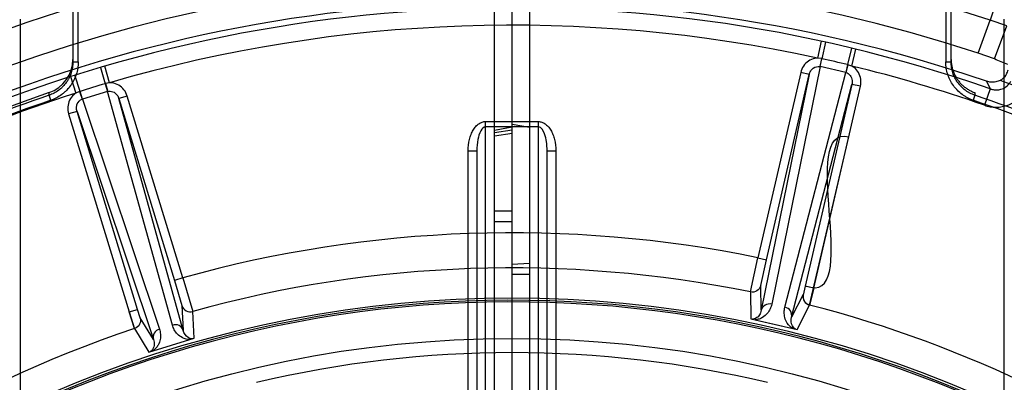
# Model space of a CAD drawing. Header units: millimetres. Extents: x 0 to 297, y 0 to 210.
# Tile 35 of 256: x 147.216 to 147.496, y 91.663 to 91.766. Entities that reach past the tile are written whole.
import ezdxf

# ---------------------------------------------------------------- set-up
doc = ezdxf.new("R2010")
doc.units = ezdxf.units.MM
doc.header["$LTSCALE"] = 16.335
doc.layers.get('0').update_dxf_attribs({"linetype": 'CONTINUOUS'})
for name, color, linetype in [('01_GLOBAL', 7, 'CONTINUOUS'), ('INTFCLR_1', 7, 'CONTINUOUS'), ('INTFCLR_144815', 7, 'CONTINUOUS'), ('INTFCLR_72935', 7, 'CONTINUOUS')]:
    doc.layers.add(name, color=color, linetype=linetype)

msp = doc.modelspace()

# ---------------------------------------------------------------- linework, layer by layer
at = {"color": 7, "linetype": 'Continuous'}
msp.add_circle((148.0808034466, 92.1164639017), 1.9, dxfattribs=at)
at = {"color": 9, "linetype": 'Continuous'}
msp.add_arc((148.0808034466, 92.1164639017), 1.8756493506, 182.9674534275, 267.0325465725, dxfattribs=at)
at = {"layer": '01_GLOBAL', "color": 7, "linetype": 'Continuous'}
msp.add_circle((148.0808034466, 92.1164639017), 1.925, dxfattribs=at)
at = {"layer": 'INTFCLR_1', "color": 6, "linetype": 'Continuous'}
for p, q in [((147.3506636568, 90.9567615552), (147.3506636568, 91.80588666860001)), ((147.3556636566, 91.4475288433), (147.3556636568, 91.80632411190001)), ((147.4956636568, 91.7663241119), (147.4956636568, 91.62348131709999)), ((147.3506580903, 91.7347202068), (147.3556584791, 91.7356564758)), ((147.3506636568, 91.73400881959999), (147.3556636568, 91.73484412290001)), ((147.3556688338, 91.7355981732), (147.3506692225, 91.734657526)), ((147.3556636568, 91.7337898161), (147.3506636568, 91.7330080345))]:
    msp.add_line(p, q, dxfattribs=at)
at = {"layer": 'INTFCLR_1', "color": 9, "linetype": 'Continuous'}
for p, q in [((147.3556636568, 91.73715744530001), (147.3631636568, 91.73715744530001)), ((147.3631636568, 91.7356574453), (147.3556636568, 91.7356574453)), ((147.3631636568, 91.6462141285), (147.3631636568, 91.73715744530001)), ((147.3656636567, 91.6498410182), (147.3656636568, 91.72882411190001)), ((147.3656636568, 91.72882411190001), (147.3681636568, 91.72882411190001)), ((147.3681636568, 91.72882411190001), (147.3681636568, 91.6601775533)), ((147.3556636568, 91.71167920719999), (147.3506636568, 91.71167920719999)), ((147.3506636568, 91.70867920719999), (147.3556636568, 91.70867920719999))]:
    msp.add_line(p, q, dxfattribs=at)
for points, knots in [([(147.3631636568, 91.73715744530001), (147.3634909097, 91.73715744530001), (147.3641453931, 91.73705000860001), (147.36508941, 91.7365727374), (147.3659594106, 91.7357976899), (147.3667219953, 91.7347546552), (147.3673477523, 91.73348369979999), (147.3679681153, 91.73155040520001), (147.3681636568, 91.7299151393), (147.3681636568, 91.72882411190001)], [0, 0, 0, 0, 0.1250000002, 0.2500000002, 0.3750000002, 0.5000000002, 0.6250000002, 0.7500000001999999, 1, 1, 1, 1]), ([(147.3656636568, 91.72882411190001), (147.3656636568, 91.72969808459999), (147.3655350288, 91.7313799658), (147.3650512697, 91.7336676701), (147.3640537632, 91.735660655), (147.3631636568, 91.7356574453)], [0, 0, 0, 0, 0.3461538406, 0.64745378, 1, 1, 1, 1])]:
    msp.add_open_spline(points, degree=3, knots=knots, dxfattribs=at)
at = {"layer": 'INTFCLR_144815', "color": 9, "linetype": 'Continuous'}
for p, q in [((147.2306636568, 91.7810298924), (147.2306636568, 91.7541338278)), ((147.2321636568, 91.7541338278), (147.2321636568, 91.7810298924)), ((147.4791636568, 91.7810298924), (147.4791636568, 91.7541338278)), ((147.4806636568, 91.7541338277), (147.4806636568, 91.7810298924)), ((147.4933935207, 91.7707866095), (147.4918168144, 91.7660419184)), ((147.4883803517, 91.7566003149), (147.4918168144, 91.7660419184)), ((147.4964889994, 91.76443960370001), (147.4918168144, 91.7660419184)), ((147.4930473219, 91.7549836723), (147.4964889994, 91.76443960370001)), ((147.4436375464, 91.76006876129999), (147.4425861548, 91.75524353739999)), ((147.4449234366, 91.7597861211), (147.4438818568, 91.75507333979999)), ((147.4523036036, 91.75808227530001), (147.451173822, 91.753389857)), ((147.4524129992, 91.7529748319), (147.4535832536, 91.75777261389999)), ((147.4437619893, 91.7550994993), (147.4425861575, 91.7552435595)), ((147.4437619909, 91.75509951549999), (147.4433002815, 91.7528302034)), ((147.4433609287, 91.7528169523), (147.4438818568, 91.75507333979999)), ((147.2306636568, 91.7541338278), (147.2321636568, 91.7541338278)), ((147.238477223, 91.7525768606), (147.2398450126, 91.74794821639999)), ((147.2411256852, 91.74820838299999), (147.2397402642, 91.75294851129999)), ((147.4433609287, 91.7528169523), (147.4295919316, 91.68514201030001)), ((147.4433002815, 91.7528302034), (147.4433609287, 91.7528169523)), ((147.4506528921, 91.7511334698), (147.4433609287, 91.7528169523)), ((147.4511738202, 91.7533898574), (147.4506528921, 91.7511334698)), ((147.4512930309, 91.7533608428), (147.4507132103, 91.75111879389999)), ((147.452413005, 91.752974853), (147.4512930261, 91.7533608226)), ((147.4791636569, 91.7541338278), (147.4806636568, 91.7541338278)), ((147.2299789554, 91.74996417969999), (147.2314810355, 91.7452597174)), ((147.2326882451, 91.745760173), (147.2312338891, 91.75036235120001)), ((147.4378535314, 91.75112835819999), (147.4256744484, 91.6983749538)), ((147.4402893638, 91.75056600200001), (147.4266225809, 91.683393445)), ((147.4281102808, 91.6978125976), (147.4402893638, 91.75056600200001)), ((147.4333616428, 91.6842717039), (147.4506528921, 91.7511334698)), ((147.4402893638, 91.75056600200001), (147.4378535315, 91.75112835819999)), ((147.4506528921, 91.7511334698), (147.4507132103, 91.75111879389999)), ((147.2398450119, 91.74794821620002), (147.2405220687, 91.7457336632)), ((147.2399627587, 91.7479826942), (147.2405816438, 91.7457511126)), ((147.2411256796, 91.7482084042), (147.2399627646, 91.7479826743)), ((147.435263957, 91.6813984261), (147.4524268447, 91.74776384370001)), ((147.4524268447, 91.74776384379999), (147.4391612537, 91.6903042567)), ((147.4415970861, 91.6897419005), (147.4548626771, 91.7472014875)), ((147.4548626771, 91.7472014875), (147.4524268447, 91.74776384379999)), ((147.4917736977, 91.7464820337), (147.4901470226, 91.7418191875)), ((147.4907626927, 91.7486393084), (147.4917736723, 91.7464817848)), ((147.2243544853, 91.74322552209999), (147.2238730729, 91.744644)), ((147.2325713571, 91.7457228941), (147.2314810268, 91.74525973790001)), ((147.2325713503, 91.74572290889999), (147.2333061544, 91.7435267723)), ((147.2333653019, 91.74354562), (147.2326882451, 91.745760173)), ((147.2333061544, 91.7435267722), (147.2333653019, 91.74354562)), ((147.2405220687, 91.7457336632), (147.2333653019, 91.74354562)), ((147.2333653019, 91.74354562), (147.2552784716, 91.6780529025)), ((147.2405220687, 91.7457336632), (147.2405816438, 91.7457511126)), ((147.2589782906, 91.6791840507), (147.2405220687, 91.7457336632)), ((147.2461338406, 91.7444333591), (147.2437431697, 91.74370245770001)), ((147.2437431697, 91.74370245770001), (147.2595724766, 91.69192712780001)), ((147.2620623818, 91.67764687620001), (147.2437431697, 91.74370245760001)), ((147.2619631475, 91.6926580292), (147.2461338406, 91.7444333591)), ((147.4874542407, 91.744644), (147.4869728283, 91.74322552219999)), ((147.2318307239, 91.7400604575), (147.229440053, 91.739329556)), ((147.229440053, 91.739329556), (147.2466815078, 91.6829352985)), ((147.2318307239, 91.74006045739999), (147.2535812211, 91.6750539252)), ((147.2490721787, 91.6836661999), (147.2318307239, 91.7400604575)), ((147.4235496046, 91.68860874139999), (147.4256744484, 91.6983749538)), ((147.4256744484, 91.6983749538), (147.4281102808, 91.6978125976)), ((147.4264855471, 91.69049429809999), (147.4281102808, 91.6978125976)), ((147.2619631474, 91.6926580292), (147.2595724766, 91.69192712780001)), ((147.2595724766, 91.69192712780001), (147.2617037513, 91.684739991)), ((147.2619631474, 91.6926580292), (147.2647640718, 91.68306382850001)), ((147.4266225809, 91.68339344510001), (147.4264855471, 91.69049429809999)), ((147.4391612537, 91.6903042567), (147.438588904, 91.6877493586)), ((147.4235496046, 91.68860874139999), (147.4236847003, 91.6809715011)), ((147.4385786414, 91.68787428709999), (147.435263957, 91.6813984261)), ((147.2617037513, 91.684739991), (147.2620623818, 91.67764687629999)), ((147.4368427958, 91.67793371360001), (147.4403906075, 91.68489259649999)), ((147.2466815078, 91.6829352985), (147.2490721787, 91.6836661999)), ((147.2498228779, 91.6812827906), (147.2490721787, 91.6836661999)), ((147.2651620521, 91.6754357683), (147.2647640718, 91.68306382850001)), ((147.2535812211, 91.6750539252), (147.2498228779, 91.6812827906)), ((147.2482233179, 91.6781819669), (147.2522479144, 91.6714875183))]:
    msp.add_line(p, q, dxfattribs=at)
at = {"layer": 'INTFCLR_144815', "color": 6, "linetype": 'Continuous'}
for p, q in [((147.4930473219, 91.7549836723), (147.4883803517, 91.7566003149)), ((147.2238730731, 91.74464399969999), (147.2238676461, 91.7453935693)), ((147.4874596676, 91.7453935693), (147.4874542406, 91.74464399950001))]:
    msp.add_line(p, q, dxfattribs=at)
at = {"layer": 'INTFCLR_144815', "color": 7, "linetype": 'Continuous'}
for p, q in [((147.4403906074, 91.68489259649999), (147.4515462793, 91.7328365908)), ((147.4415970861, 91.6897419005), (147.4391612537, 91.6903042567)), ((147.4415970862, 91.6897419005), (147.4403906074, 91.6848925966)), ((147.2482233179, 91.6781819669), (147.2466815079, 91.6829352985)), ((147.2466815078, 91.6829352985), (147.2482066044, 91.6781448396)), ((147.4236847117, 91.6809715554), (147.4368428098, 91.67793376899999)), ((147.4236847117, 91.6809715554), (147.4302637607, 91.67945266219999)), ((147.4302637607, 91.67945266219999), (147.4368428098, 91.67793376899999)), ((147.2522478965, 91.6714875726), (147.2587049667, 91.6734616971)), ((147.2522478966, 91.6714875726), (147.265162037, 91.6754358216)), ((147.2587049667, 91.6734616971), (147.2651620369, 91.6754358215))]:
    msp.add_line(p, q, dxfattribs=at)
at = {"layer": 'INTFCLR_144815', "color": 6, "linetype": 'Continuous'}
msp.add_circle((147.3556636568, 91.35632411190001), 0.3190566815, dxfattribs=at)
for centre, radius, start, end in [((147.3556636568, 91.35632411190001), 0.4398395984, 313.9937911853, 154.5150993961), ((147.3556636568, 91.35632411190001), 0.4217045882, 71.6563998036, 156.0440844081), ((147.3556636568, 91.35632411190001), 0.4149257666, 70.9981667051, 162.0018332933), ((147.2206491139, 91.7548758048), 0.0100140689, 288.7486275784, 0.0290932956), ((147.3556636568, 91.35632411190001), 0.4107861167, 108.7136429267, 257.7559644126), ((147.3556636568, 91.35632411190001), 0.3305190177, 45.0000000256, 314.9999999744), ((147.3556636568, 91.35632411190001), 0.329927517, 44.99999995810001, 315.0000000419), ((147.3556636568, 91.35632411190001), 0.3294494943, 44.99999997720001, 315.0000000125)]:
    msp.add_arc(centre, radius, start, end, dxfattribs=at)
at = {"layer": 'INTFCLR_144815', "color": 9, "linetype": 'Continuous'}
for centre, radius, start, end in [((147.3556636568, 91.35632411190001), 0.4367478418, 71.617857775, 156.0236179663), ((147.3556636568, 91.35632411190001), 0.4317480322, 71.6178577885, 156.0236179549), ((147.3556636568, 91.35632411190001), 0.4132177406, 70.768222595, 162.2317774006), ((147.3556636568, 91.35632411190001), 0.4082795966, 77.7076787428, 106.2923212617), ((147.4423973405, 91.748553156), 0.0066870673, 77.1735412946, 78.2247717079), ((147.1729874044, 90.56506632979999), 1.2204509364, 76.824331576, 77.1756683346), ((147.4496493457, 91.74687668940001), 0.0066892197, 75.7755670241, 76.8264572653), ((147.3556636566, 91.35632411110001), 0.4082795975, 70.76822262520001, 76.29232124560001), ((147.3556636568, 91.35632411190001), 0.4164420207, 40.8200096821, 70.5083984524), ((147.5930904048, 90.5797362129), 1.2204513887, 106.8243316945, 107.175668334), ((147.2417813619, 91.7415454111), 0.0066892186, 105.7755669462, 106.8264573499), ((147.3556636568, 91.35632411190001), 0.4082795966, 107.7076787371, 136.2923212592), ((147.3556636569, 91.3563241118), 0.4100744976, 108.7465261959, 119.5770687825), ((147.3556636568, 91.35632411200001), 0.4085765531, 108.7465261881, 119.5770688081), ((147.2346627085, 91.7393712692), 0.0066870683, 107.173541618, 108.2247718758), ((147.3556636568, 91.35632411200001), 0.4085765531, 60.42293119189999, 71.2534738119), ((147.3556636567, 91.3563241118), 0.4100744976, 60.42293120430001, 71.25347379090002), ((147.3556636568, 91.35632411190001), 0.3491422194, 78.4324981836, 105.5675018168), ((147.3556636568, 91.35632411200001), 0.339148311, 78.4533358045, 105.5466641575), ((147.3556636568, 91.35632411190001), 0.3393168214, 52.2436298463, 75.5403197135), ((147.3556636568, 91.35632411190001), 0.3393168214, 108.4596803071, 135.5403197), ((147.3556636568, 91.35632411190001), 0.315, 76.6554352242, 103.3445648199)]:
    msp.add_arc(centre, radius, start, end, dxfattribs=at)
at = {"layer": 'INTFCLR_144815', "color": 6, "linetype": 'Continuous'}
msp.add_ellipse((147.3337854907, 91.36428711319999), major_axis=(0.3970681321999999, -0.144520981), ratio=0.9984808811, start_param=1.5231592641, end_param=1.5328484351, dxfattribs=at)
at = {"layer": 'INTFCLR_144815', "color": 9, "linetype": 'Continuous'}
for points, knots in [([(147.442586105, 91.7552434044), (147.4423400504, 91.7552311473), (147.4414516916, 91.7551182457), (147.4399923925, 91.7544967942), (147.4385553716, 91.75305206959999), (147.4380063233, 91.7517888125), (147.4378535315, 91.75112835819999)], [0, 0, 0, 0, 0.1129457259, 0.4086304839, 0.7043152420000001, 1, 1, 1, 1]), ([(147.2306636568, 91.7541338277), (147.2306636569, 91.753613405), (147.2305823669, 91.7525705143), (147.2302205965, 91.75104986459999), (147.2297271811, 91.74984506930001), (147.2292254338, 91.7489371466), (147.2286545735, 91.7480707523), (147.2279846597, 91.7472739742), (147.2272298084, 91.7465631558), (147.226421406, 91.74591268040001), (147.2253194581, 91.7452204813), (147.224363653, 91.74481057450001), (147.223873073, 91.74464399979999)], [0, 0, 0, 0, 0.1254438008, 0.2509366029, 0.3753535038, 0.4378954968, 0.5007597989, 0.6252441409, 0.6876274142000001, 0.7504865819, 0.8751188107, 1, 1, 1, 1]), ([(147.2321636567, 91.7541338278), (147.2321636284, 91.75353201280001), (147.2320708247, 91.75234034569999), (147.2316508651, 91.7505785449), (147.2310882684, 91.7492078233), (147.2305113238, 91.7481628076), (147.229848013, 91.7471571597), (147.2290836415, 91.74624998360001), (147.228217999, 91.7454342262), (147.2272786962, 91.7446789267), (147.2260187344, 91.7438896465), (147.2249243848, 91.7434189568), (147.2243544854, 91.74322552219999)], [0, 0, 0, 0, 0.124999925, 0.2499999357, 0.3749999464, 0.4374999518, 0.4999999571, 0.6249999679, 0.6874999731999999, 0.7499999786, 0.8749999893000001, 1, 1, 1, 1]), ([(147.4402893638, 91.75056600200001), (147.4403713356, 91.75092499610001), (147.4406541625, 91.7516086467), (147.4415639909, 91.75264961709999), (147.4426708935, 91.7529582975), (147.4433002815, 91.7528302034)], [0, 0, 0, 0, 0.2697144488, 0.5295513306, 1, 1, 1, 1]), ([(147.4548626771, 91.7472014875), (147.4550151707, 91.7478620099), (147.4550750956, 91.74923816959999), (147.4544172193, 91.75116679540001), (147.453377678, 91.7523648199), (147.4526286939, 91.752855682), (147.4524129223, 91.7529745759)], [0, 0, 0, 0, 0.2956847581, 0.5913695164, 0.8870542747, 1, 1, 1, 1]), ([(147.4869728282, 91.74322552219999), (147.4864029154, 91.74341896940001), (147.4855793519, 91.7437725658), (147.4845372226, 91.7443727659), (147.4835490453, 91.74505057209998), (147.4826559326, 91.7458300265), (147.4818528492, 91.7467136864), (147.4811152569, 91.7476659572), (147.4805034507, 91.7486820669), (147.4800105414, 91.74976470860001), (147.479598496, 91.75089745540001), (147.479257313, 91.7523443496), (147.4791636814, 91.7535320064), (147.4791636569, 91.7541338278)], [0, 0, 0, 0, 0.1250000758, 0.1875000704, 0.2500000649, 0.3750000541, 0.4375000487, 0.5000000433, 0.6250000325, 0.6875000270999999, 0.7500000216, 0.8750000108, 1, 1, 1, 1]), ([(147.4874542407, 91.74464399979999), (147.4869615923, 91.74481127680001), (147.4862400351, 91.74512108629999), (147.4853373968, 91.745641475), (147.4844814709, 91.74622827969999), (147.4836975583, 91.7469124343), (147.483000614, 91.7476805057), (147.4823652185, 91.7485007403), (147.4818277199, 91.7493922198), (147.4813987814, 91.75033630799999), (147.4810440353, 91.7513116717), (147.4807441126, 91.75257834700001), (147.4806636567, 91.7536155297), (147.4806636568, 91.7541338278)], [0, 0, 0, 0, 0.1253957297, 0.1882525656, 0.2509307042, 0.3753031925, 0.4378449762, 0.5006962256, 0.6251650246, 0.6875566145, 0.7504264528, 0.8750802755, 1, 1, 1, 1]), ([(147.4507132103, 91.75111879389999), (147.4511800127, 91.7509980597), (147.4520772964, 91.7503825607), (147.4525711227, 91.74902563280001), (147.4525105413, 91.74812244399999), (147.4524268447, 91.74776384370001)], [0, 0, 0, 0, 0.3515692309, 0.7314991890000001, 1, 1, 1, 1]), ([(147.2461338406, 91.7444333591), (147.2459356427, 91.74508163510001), (147.2452994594, 91.74630338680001), (147.2437654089, 91.7476446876), (147.2422661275, 91.7481624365), (147.2413720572, 91.7482130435), (147.2411257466, 91.74820812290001)], [0, 0, 0, 0, 0.2956847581, 0.5913695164, 0.8870542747, 1, 1, 1, 1]), ([(147.4901470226, 91.7418191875), (147.4906922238, 91.74162913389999), (147.4918027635, 91.74134632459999), (147.4932188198, 91.74123254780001), (147.4943710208, 91.74129077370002), (147.4954970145, 91.7414473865), (147.4965961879, 91.7417482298), (147.4976578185, 91.7421970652), (147.4986604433, 91.7427293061), (147.499591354, 91.7433906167), (147.5004334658, 91.74417517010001), (147.5011936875, 91.7450183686), (147.5016801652, 91.7457212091), (147.5019657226, 91.7462210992)], [0, 0, 0, 0, 0.1249999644, 0.2499999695, 0.312499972, 0.3749999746, 0.4999999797, 0.5624999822, 0.6249999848, 0.7499999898, 0.8124999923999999, 0.8749999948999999, 1, 1, 1, 1]), ([(147.4917736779, 91.7464819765), (147.4920465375, 91.74637969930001), (147.4927454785, 91.74618245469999), (147.493908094, 91.7461184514), (147.4958607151, 91.74653097), (147.497159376, 91.74767386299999), (147.4976940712, 91.7486597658)], [0, 0, 0, 0, 0.1283155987, 0.3181858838, 0.5061260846, 1, 1, 1, 1]), ([(147.2314810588, 91.74525957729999), (147.2312741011, 91.7451259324), (147.2305612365, 91.7445839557), (147.2296080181, 91.7433161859), (147.2290861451, 91.741346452), (147.2292420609, 91.7399778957), (147.229440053, 91.739329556)], [0, 0, 0, 0, 0.1129457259, 0.4086304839, 0.7043152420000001, 1, 1, 1, 1]), ([(147.2318307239, 91.7400604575), (147.2317222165, 91.74041234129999), (147.2316253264, 91.7411458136), (147.2318927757, 91.7425022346), (147.2326970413, 91.743323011), (147.2333061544, 91.7435267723)], [0, 0, 0, 0, 0.2697144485, 0.5295513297, 1, 1, 1, 1]), ([(147.2405816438, 91.7457511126), (147.2410462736, 91.74587995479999), (147.2421310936, 91.7457955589), (147.2432372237, 91.74486733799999), (147.243636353, 91.74405486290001), (147.2437431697, 91.74370245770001)], [0, 0, 0, 0, 0.3515692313, 0.7314991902, 1, 1, 1, 1]), ([(147.4264855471, 91.69049429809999), (147.4263441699, 91.6898827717), (147.425547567, 91.68872643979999), (147.4241648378, 91.6884832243), (147.4235496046, 91.68860874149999)], [0, 0, 0, 0, 0.499900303, 1, 1, 1, 1]), ([(147.2617037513, 91.684739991), (147.261887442, 91.6841398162), (147.262762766, 91.6830418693), (147.2641590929, 91.6828957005), (147.2647640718, 91.68306382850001)], [0, 0, 0, 0, 0.499900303, 1, 1, 1, 1]), ([(147.4295919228, 91.68514201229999), (147.4294956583, 91.68466886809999), (147.4291844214, 91.6837186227), (147.4283390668, 91.6823783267), (147.4272192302, 91.6814070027), (147.4260121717, 91.6808552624), (147.4252792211, 91.6807136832), (147.424909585, 91.6806887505)], [0, 0, 0, 0, 0.2093743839, 0.4289067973, 0.6801339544, 0.8393493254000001, 1, 1, 1, 1]), ([(147.4295919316, 91.68514201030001), (147.4289751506, 91.68528270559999), (147.4276029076, 91.68510933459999), (147.426761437, 91.6839870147), (147.4266225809, 91.683393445)], [0, 0, 0, 0, 0.5092695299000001, 1, 1, 1, 1]), ([(147.4266225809, 91.683393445), (147.4265751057, 91.68313152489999), (147.4263799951, 91.6824677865), (147.4257038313, 91.6813808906), (147.4247144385, 91.68088073), (147.4241433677, 91.68086563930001)], [0, 0, 0, 0, 0.2116772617, 0.5457161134, 1, 1, 1, 1]), ([(147.4356177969, 91.6782166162), (147.4349841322, 91.67858017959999), (147.4339969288, 91.6795343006), (147.4332773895, 91.6812369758), (147.4331036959, 91.68281514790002), (147.4332408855, 91.6838047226), (147.4333616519, 91.6842717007)], [0, 0, 0, 0, 0.3175077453, 0.5704255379, 0.7903686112, 1, 1, 1, 1]), ([(147.4352639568, 91.6813984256), (147.4353993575, 91.68199279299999), (147.4351350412, 91.68337040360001), (147.4339776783, 91.68412778), (147.4333616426, 91.6842717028)], [0, 0, 0, 0, 0.4907304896, 1, 1, 1, 1]), ([(147.2620623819, 91.67764687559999), (147.2618824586, 91.6782293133), (147.2609647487, 91.6792902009), (147.2595837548, 91.6793674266), (147.2589782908, 91.6791840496)], [0, 0, 0, 0, 0.4907304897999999, 1, 1, 1, 1]), ([(147.2639597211, 91.6750682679), (147.2632291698, 91.6750662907), (147.261897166, 91.67539898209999), (147.260422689, 91.6765137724), (147.25948318, 91.67779366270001), (147.2591072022, 91.67871925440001), (147.2589783, 91.6791840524)], [0, 0, 0, 0, 0.317507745, 0.5704255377, 0.7903686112, 1, 1, 1, 1]), ([(147.4363840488, 91.6780396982), (147.4360137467, 91.6782327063), (147.4350888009, 91.679179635), (147.4350390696, 91.6805997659), (147.4352639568, 91.6813984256)], [0, 0, 0, 0, 0.3347895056, 1, 1, 1, 1]), ([(147.2552784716, 91.6780529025), (147.254673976, 91.6778663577), (147.2535722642, 91.6770300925), (147.2534046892, 91.6756373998), (147.2535812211, 91.6750539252)], [0, 0, 0, 0, 0.5092695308, 1, 1, 1, 1]), ([(147.2552784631, 91.6780528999), (147.2554316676, 91.67759501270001), (147.2556372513, 91.6766164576), (147.2555753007, 91.67503305), (147.2550911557, 91.67363194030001), (147.2543216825, 91.67255059), (147.2537577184, 91.6720615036), (147.2534500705, 91.67185509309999)], [0, 0, 0, 0, 0.2093743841, 0.4289067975, 0.6801339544, 0.8393493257, 1, 1, 1, 1]), ([(147.2647117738, 91.6752981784), (147.2642945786, 91.6752801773), (147.2630200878, 91.67563776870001), (147.2622669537, 91.6768427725), (147.2620623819, 91.67764687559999)], [0, 0, 0, 0, 0.3347895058, 1, 1, 1, 1]), ([(147.2535812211, 91.6750539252), (147.2536710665, 91.6748033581), (147.2538339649, 91.67413098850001), (147.2537918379, 91.67285162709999), (147.2531850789, 91.671923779), (147.2526980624, 91.6716251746)], [0, 0, 0, 0, 0.2116772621, 0.5457161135, 1, 1, 1, 1])]:
    msp.add_open_spline(points, degree=3, knots=knots, dxfattribs=at)
at = {"layer": 'INTFCLR_144815', "color": 6, "linetype": 'Continuous'}
for points, knots in [([(147.4806636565, 91.7548808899), (147.4806636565, 91.7545346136), (147.4806995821, 91.7538415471), (147.4808606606, 91.75281357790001), (147.4811271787, 91.7518077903), (147.4814962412, 91.7508351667), (147.4819638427, 91.74990613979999), (147.4825249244, 91.7490306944), (147.4831734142, 91.74821823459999), (147.4839023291, 91.7474774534), (147.4847037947, 91.74681629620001), (147.4855692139, 91.7462418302), (147.4864891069, 91.7457602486), (147.4871325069, 91.74550439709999), (147.4874596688, 91.74539357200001)], [0, 0, 0, 0, 0.08342181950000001, 0.1668383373, 0.2502446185, 0.3336360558, 0.4170091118, 0.5003600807, 0.5836911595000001, 0.666996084, 0.7502821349, 0.8335456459, 0.9167837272, 1, 1, 1, 1]), ([(147.4946175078, 91.7489005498), (147.4949388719, 91.74906450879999), (147.495644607, 91.74954057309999), (147.4964644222, 91.7505794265), (147.4967805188, 91.7514794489), (147.4968645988, 91.751927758)], [0, 0, 0, 0, 0.278155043, 0.6483288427, 1, 1, 1, 1]), ([(147.4946175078, 91.7489005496), (147.4942281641, 91.74870190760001), (147.4933879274, 91.748407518), (147.4920570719, 91.7483179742), (147.4911804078, 91.7484959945), (147.4907628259, 91.7486398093)], [0, 0, 0, 0, 0.3313168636, 0.6652239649, 1, 1, 1, 1])]:
    msp.add_open_spline(points, degree=3, knots=knots, dxfattribs=at)
at = {"layer": 'INTFCLR_144815', "color": 7, "linetype": 'Continuous'}
for points, knots in [([(147.4391612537, 91.6903042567), (147.4394015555, 91.69024877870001), (147.4399132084, 91.6901346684), (147.4550665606, 91.6862551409), (147.4371783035, 91.7361536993), (147.4515462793, 91.7328365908)], [0, 0, 0, 0, 0.016146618, 0.0345712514, 1, 1, 1, 1]), ([(147.4403906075, 91.6848925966), (147.4400808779, 91.6849725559), (147.4389334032, 91.68548767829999), (147.438373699, 91.6869853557), (147.4385786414, 91.68787428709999)], [0, 0, 0, 0, 0.2596179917, 1, 1, 1, 1]), ([(147.4385786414, 91.68787428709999), (147.4384348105, 91.68725279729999), (147.4386100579, 91.685838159), (147.4397860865, 91.685048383), (147.4403906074, 91.68489259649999)], [0, 0, 0, 0, 0.5054050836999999, 1, 1, 1, 1]), ([(147.2498228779, 91.6812827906), (147.2500061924, 91.6806825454), (147.2498945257, 91.6792829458), (147.2488188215, 91.67838093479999), (147.2482233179, 91.6781819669)], [0, 0, 0, 0, 0.4999003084, 1, 1, 1, 1])]:
    msp.add_open_spline(points, degree=3, knots=knots, dxfattribs=at)
at = {"layer": 'INTFCLR_72935', "color": 6, "linetype": 'Continuous'}
for p, q in [((147.3556636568, 90.9513241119), (147.3556636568, 91.80632411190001)), ((147.3606636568, 91.80588666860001), (147.3606636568, 90.9567615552)), ((147.2156636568, 91.7663241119), (147.2156636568, 91.62348131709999)), ((147.3606636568, 91.73546659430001), (147.3556636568, 91.7363482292))]:
    msp.add_line(p, q, dxfattribs=at)
at = {"layer": 'INTFCLR_72935', "color": 9, "linetype": 'Continuous'}
for p, q in [((147.3481636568, 91.6462100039), (147.3481636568, 91.7371814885)), ((147.3481636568, 91.7371814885), (147.3556636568, 91.7371814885)), ((147.3556636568, 91.735681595), (147.3481636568, 91.735681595)), ((147.3431636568, 91.6601775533), (147.3431636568, 91.7288475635)), ((147.3431636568, 91.7288475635), (147.3456636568, 91.7288475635)), ((147.3456636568, 91.7288475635), (147.3456636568, 91.6498371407)), ((147.3606636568, 91.69669977), (147.3556636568, 91.6964373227)), ((147.3556636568, 91.69369998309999), (147.3606636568, 91.69369998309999))]:
    msp.add_line(p, q, dxfattribs=at)
for points, knots in [([(147.3431636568, 91.7288475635), (147.3431636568, 91.7299386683), (147.3433591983, 91.73157405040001), (147.3439795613, 91.7335074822), (147.3446053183, 91.7347785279), (147.345367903, 91.7358216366), (147.3462379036, 91.7365967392), (147.3471819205, 91.7370740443), (147.3478364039, 91.7371814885), (147.3481636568, 91.7371814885)], [0, 0, 0, 0, 0.2500000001, 0.3750000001, 0.5000000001, 0.625, 0.75, 0.875, 1, 1, 1, 1]), ([(147.3481636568, 91.735681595), (147.3475622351, 91.73568132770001), (147.3464414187, 91.7342675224), (147.3458616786, 91.7319047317), (147.3456636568, 91.7299259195), (147.3456636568, 91.7288475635)], [0, 0, 0, 0, 0.2364148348, 0.5761055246, 1, 1, 1, 1])]:
    msp.add_open_spline(points, degree=3, knots=knots, dxfattribs=at)

doc.saveas('drawing.dxf')
